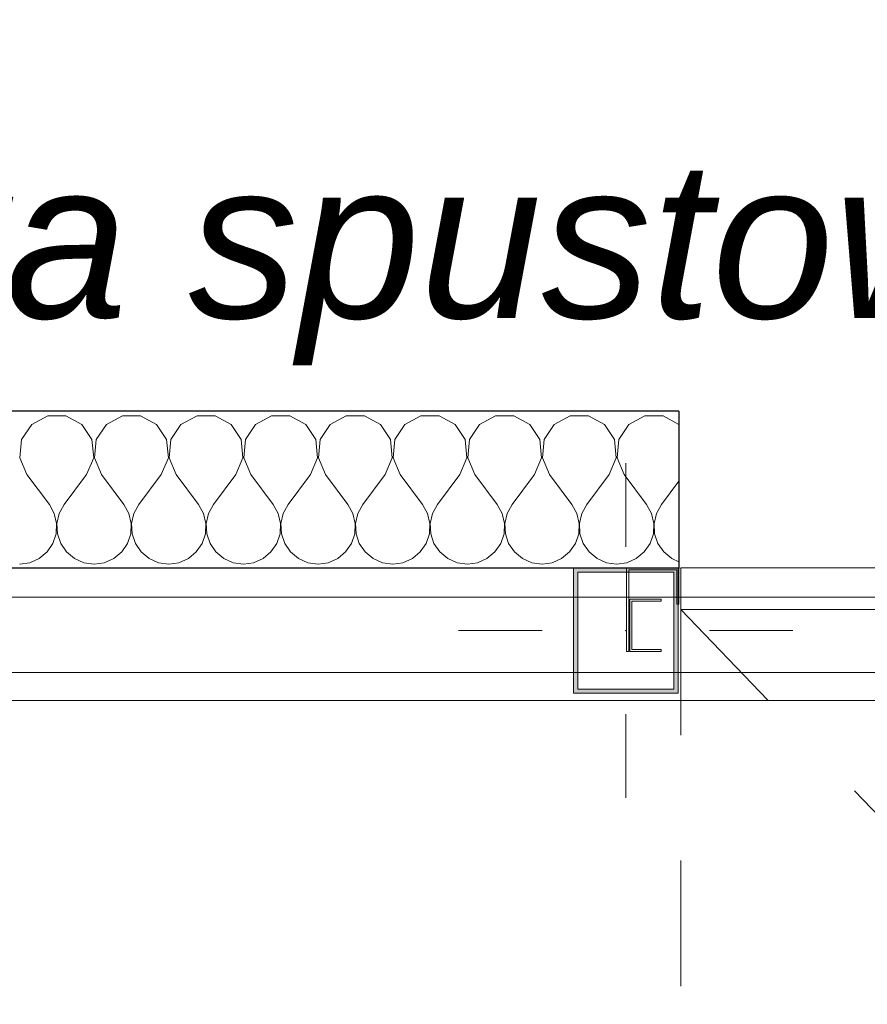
# Model space of a CAD drawing. Header units: millimetres. Extents: x -12989 to 357906, y -50379 to 30884.
# Tile 237 of 256: x 18786 to 19597, y 14433 to 15374. Entities that reach past the tile are written whole.
import ezdxf
from ezdxf.enums import TextEntityAlignment as Align

# ---------------------------------------------------------------- set-up
doc = ezdxf.new("R2010")
doc.units = ezdxf.units.MM
doc.header["$MEASUREMENT"] = 0
doc.linetypes.add('Przerywana', pattern=[240, 120, -120])
doc.linetypes.add('Wipeout_Contour', pattern=[1000, 0, -1000])
for name, color, linetype in [('A__STROPY', 7, 'Continuous'), ('AS_Belki.Import IFC', 7, 'Continuous'), ('Nowe_A__SCIANY', 7, 'Continuous'), ('Nowe_A__STROPY', 7, 'Continuous'), ('Nowe_A_OZN_STREFY', 7, 'Continuous'), ('Nowe_A_WYM_ZEWNETRZNE', 7, 'Continuous'), ('Nowe_Drzwi Archicad', 7, 'Continuous'), ('Nowe_Warstwa IFC.Import IFC', 7, 'Continuous')]:
    doc.layers.add(name, color=color, linetype=linetype)
for name, color, linetype, lineweight in [('A__STROPY_Nr_pióra__89', 7, 'Continuous', 13), ('AS_Belki.Import IFC_Nr_pióra__1', 7, 'Continuous', 13), ('AS_Belki.Import IFC_Nr_pióra__20', 1, 'Continuous', 13), ('Nowe_A__SCIANY_Nr_pióra__27', 7, 'Continuous', 25), ('Nowe_A__STROPY_Nr_pióra__89', 7, 'Continuous', 13), ('Nowe_A_OZN_ODNOSNIKI_Nr_pióra__6', 7, 'Continuous', 13), ('Nowe_A_OZN_ODNOSNIKI_Nr_pióra__85', 7, 'Continuous', 13), ('Nowe_A_WYM_ZEWNETRZNE_Nr_pióra__1', 7, 'Continuous', 13), ('Nowe_A_WYM_ZEWNETRZNE_Nr_pióra__45', 7, 'Continuous', 15), ('Nowe_A_WYM_ZEWNETRZNE_Nr_pióra__85', 7, 'Continuous', 13), ('Nowe_Drzwi Archicad_Nr_pióra__23', 7, 'Continuous', 15), ('Nowe_Drzwi Archicad_Nr_pióra__3', 7, 'Continuous', 13), ('Nowe_Drzwi Archicad_Nr_pióra__6', 7, 'Continuous', 13), ('Nowe_Warstwa IFC.Import IFC_Nr_pióra__1', 7, 'Continuous', 13), ('Nowe_Warstwa IFC.Import IFC_Nr_pióra__4', 7, 'Continuous', 13)]:
    doc.layers.add(name, color=color, linetype=linetype, lineweight=lineweight)
doc.layers.add('Nowe_A__SCIANY_Nr_pióra__174', color=7, linetype='Continuous', lineweight=5, true_color=0x6a6a6a)
doc.styles.add('STYL_AUTOMATYCZNY_2', font='arial.ttf')
doc.styles.add('STYL_AUTOMATYCZNY_3', font='arial.ttf')
doc.styles.add('STYL_AUTOMATYCZNY_5', font='arial.ttf')
doc.dimstyles.new('STYL_AUTOMATYCZNY__1', dxfattribs={"dimtxt": 139.999998, "dimasz": 71.25, "dimexe": 0.18, "dimexo": 0.0625, "dimgap": 0, "dimtad": 1, "dimtih": 1, "dimtoh": 1, "dimdec": 0, "dimlfac": 0.1, "dimzin": 0, "dimdsep": 46, "dimtxsty": 'STYL_AUTOMATYCZNY_3', "dimblk": 'ARROWHEAD_6', "dimblk1": 'ARROWHEAD_6', "dimblk2": 'ARROWHEAD_6', "dimcen": 0.09, "dimse1": 1, "dimse2": 1, "dimclrd": 7, "dimclre": 7, "dimclrt": 7, "dimadec": 0, "dimazin": 0, "dimtfac": 1, "dimtdec": 4, "dimtmove": 0, "dimatfit": 3, "dimfxl": 0, "dimtolj": 1, "dimtzin": 0, "dimarcsym": 0})
doc.dimstyles.new('STYL_AUTOMATYCZNY__2', dxfattribs={"dimtxt": 139.999998, "dimasz": 71.25, "dimexe": 0.18, "dimexo": 0.0625, "dimgap": 0, "dimtad": 1, "dimdec": 0, "dimlfac": 0.1, "dimzin": 0, "dimdsep": 46, "dimtxsty": 'STYL_AUTOMATYCZNY_3', "dimblk": 'ARROWHEAD_6', "dimblk1": 'ARROWHEAD_6', "dimblk2": 'ARROWHEAD_6', "dimcen": 0.09, "dimse1": 1, "dimse2": 1, "dimclrd": 7, "dimclre": 7, "dimclrt": 7, "dimadec": 0, "dimazin": 0, "dimtfac": 1, "dimtdec": 4, "dimtmove": 0, "dimatfit": 3, "dimfxl": 0, "dimtolj": 1, "dimtzin": 0, "dimarcsym": 0})
doc.dimstyles.new('STYL_AUTOMATYCZNY__3', dxfattribs={"dimtxt": 0.18, "dimasz": 91.2, "dimexe": 0.18, "dimexo": 0.0625, "dimgap": 0, "dimtad": 0, "dimtih": 1, "dimtoh": 1, "dimdec": 4, "dimzin": 0, "dimdsep": 46, "dimcen": 0.09, "dimadec": 0, "dimazin": 0, "dimtfac": 1, "dimtdec": 4, "dimtmove": 0, "dimatfit": 3, "dimldrblk": 'ARROWHEAD_5', "dimfxl": 0, "dimtolj": 1, "dimtzin": 0, "dimarcsym": 0})

# ---------------------------------------------------------------- blocks, each defined once
blk = doc.blocks.new('Strop_1_1', base_point=(-12989.28, -15342.71))
at = {"layer": 'Nowe_A__STROPY_Nr_pióra__89', "color": 7, "linetype": 'Continuous', "lineweight": 13, "flags": 128}
blk.add_lwpolyline([(-322.03, 14822.03), (36322.03, 14822.03), (36322.03, 177.97), (-322.03, 177.97)], close=True, dxfattribs=at)
blk = doc.blocks.new('Strop_2_1', base_point=(-220.02, 283.1))
at = {"layer": 'A__STROPY_Nr_pióra__89', "color": 7, "linetype": 'Continuous', "lineweight": 13, "flags": 128}
blk.add_lwpolyline([(-220.02, 283.1), (36170, 283.1), (36170, 14723.1), (-220.02, 14723.1)], close=True, dxfattribs=at)
blk = doc.blocks.new('*X44')
at = {"layer": 'Nowe_A__SCIANY_Nr_pióra__174', "color": 251, "linetype": 'Continuous', "lineweight": 5, "true_color": 0x6a6a6a}
for p, q in [((18812.73, 14995.35), (18797.4, 14987.13)), ((18830.13, 14995.35), (18812.73, 14995.35)), ((18845.46, 14987.13), (18830.13, 14995.35)), ((18884.16, 14995.35), (18868.83, 14987.13)), ((18901.56, 14995.35), (18884.16, 14995.35)), ((18916.89, 14987.13), (18901.56, 14995.35)), ((18955.59, 14995.35), (18940.25, 14987.13)), ((18972.98, 14995.35), (18955.59, 14995.35)), ((18988.32, 14987.13), (18972.98, 14995.35)), ((19027.02, 14995.35), (19011.68, 14987.13)), ((19044.41, 14995.35), (19027.02, 14995.35)), ((19059.75, 14987.13), (19044.41, 14995.35)), ((19098.44, 14995.35), (19083.11, 14987.13)), ((19115.84, 14995.35), (19098.44, 14995.35)), ((19131.17, 14987.13), (19115.84, 14995.35)), ((19169.87, 14995.35), (19154.54, 14987.13)), ((19187.27, 14995.35), (19169.87, 14995.35)), ((19202.6, 14987.13), (19187.27, 14995.35)), ((19241.3, 14995.35), (19225.97, 14987.13)), ((19258.7, 14995.35), (19241.3, 14995.35)), ((19274.03, 14987.13), (19258.7, 14995.35)), ((19312.73, 14995.35), (19297.4, 14987.13)), ((19330.13, 14995.35), (19312.73, 14995.35)), ((19345.46, 14987.13), (19330.13, 14995.35)), ((19384.16, 14995.35), (19368.83, 14987.13)), ((19401.56, 14995.35), (19384.16, 14995.35)), ((19416.67, 14987.25), (19401.56, 14995.35)), ((18797.4, 14987.13), (18787.77, 14972.65)), ((18855.09, 14972.65), (18845.46, 14987.13)), ((18868.83, 14987.13), (18859.19, 14972.65)), ((18926.52, 14972.65), (18916.89, 14987.13)), ((18940.25, 14987.13), (18930.62, 14972.65)), ((18997.95, 14972.65), (18988.32, 14987.13)), ((19011.68, 14987.13), (19002.05, 14972.65)), ((19069.38, 14972.65), (19059.75, 14987.13)), ((19083.11, 14987.13), (19073.48, 14972.65)), ((19140.81, 14972.65), (19131.17, 14987.13)), ((19154.54, 14987.13), (19144.91, 14972.65)), ((19212.23, 14972.65), (19202.6, 14987.13)), ((19225.97, 14987.13), (19216.34, 14972.65)), ((19283.66, 14972.65), (19274.03, 14987.13)), ((19297.4, 14987.13), (19287.77, 14972.65)), ((19355.09, 14972.65), (19345.46, 14987.13)), ((19368.83, 14987.13), (19359.19, 14972.65)), ((18787.77, 14972.65), (18786.12, 14955.33)), ((18856.73, 14955.33), (18855.09, 14972.65)), ((18859.19, 14972.65), (18857.55, 14955.33)), ((18928.16, 14955.33), (18926.52, 14972.65)), ((18930.62, 14972.65), (18928.98, 14955.33)), ((18999.59, 14955.33), (18997.95, 14972.65)), ((19002.05, 14972.65), (19000.41, 14955.33)), ((19071.02, 14955.33), (19069.38, 14972.65)), ((19073.48, 14972.65), (19071.84, 14955.33)), ((19142.45, 14955.33), (19140.81, 14972.65)), ((19144.91, 14972.65), (19143.27, 14955.33)), ((19213.88, 14955.33), (19212.23, 14972.65)), ((19216.34, 14972.65), (19214.69, 14955.33)), ((19285.31, 14955.33), (19283.66, 14972.65)), ((19287.77, 14972.65), (19286.12, 14955.33)), ((19356.73, 14955.33), (19355.09, 14972.65)), ((19359.19, 14972.65), (19357.55, 14955.33)), ((18786.12, 14955.33), (18792.86, 14939.29)), ((18850, 14939.29), (18856.73, 14955.33)), ((18857.55, 14955.33), (18864.29, 14939.29)), ((18921.43, 14939.29), (18928.16, 14955.33)), ((18928.98, 14955.33), (18935.71, 14939.29)), ((18992.86, 14939.29), (18999.59, 14955.33)), ((19000.41, 14955.33), (19007.14, 14939.29)), ((19064.29, 14939.29), (19071.02, 14955.33)), ((19071.84, 14955.33), (19078.57, 14939.29)), ((19135.71, 14939.29), (19142.45, 14955.33)), ((19143.27, 14955.33), (19150, 14939.29)), ((19207.14, 14939.29), (19213.88, 14955.33)), ((19214.69, 14955.33), (19221.43, 14939.29)), ((19278.57, 14939.29), (19285.31, 14955.33)), ((19286.12, 14955.33), (19292.86, 14939.29)), ((19350, 14939.29), (19356.73, 14955.33)), ((19357.55, 14955.33), (19364.29, 14939.29)), ((18792.86, 14939.29), (18814.29, 14910.71)), ((18850, 14939.29), (18828.57, 14910.71)), ((18864.29, 14939.29), (18885.71, 14910.71)), ((18921.43, 14939.29), (18900, 14910.71)), ((18935.71, 14939.29), (18957.14, 14910.71)), ((18992.86, 14939.29), (18971.43, 14910.71)), ((19007.14, 14939.29), (19028.57, 14910.71)), ((19064.29, 14939.29), (19042.86, 14910.71)), ((19078.57, 14939.29), (19100, 14910.71)), ((19135.71, 14939.29), (19114.29, 14910.71)), ((19150, 14939.29), (19171.43, 14910.71)), ((19207.14, 14939.29), (19185.71, 14910.71)), ((19221.43, 14939.29), (19242.86, 14910.71)), ((19278.57, 14939.29), (19257.14, 14910.71)), ((19292.86, 14939.29), (19314.29, 14910.71)), ((19350, 14939.29), (19328.57, 14910.71)), ((19364.29, 14939.29), (19385.71, 14910.71)), ((19416.67, 14932.94), (19400, 14910.71)), ((18819.05, 14902.09), (18814.29, 14910.71)), ((18828.57, 14910.71), (18823.8, 14902.09)), ((18890.48, 14902.09), (18885.71, 14910.71)), ((18900, 14910.71), (18895.23, 14902.09)), ((18961.91, 14902.09), (18957.14, 14910.71)), ((18971.43, 14910.71), (18966.66, 14902.09)), ((19033.34, 14902.09), (19028.57, 14910.71)), ((19042.86, 14910.71), (19038.09, 14902.09)), ((19104.77, 14902.09), (19100, 14910.71)), ((19114.29, 14910.71), (19109.52, 14902.09)), ((19176.2, 14902.09), (19171.43, 14910.71)), ((19185.71, 14910.71), (19180.95, 14902.09)), ((19247.63, 14902.09), (19242.86, 14910.71)), ((19257.14, 14910.71), (19252.37, 14902.09)), ((19319.05, 14902.09), (19314.29, 14910.71)), ((19328.57, 14910.71), (19323.8, 14902.09)), ((19390.48, 14902.09), (19385.71, 14910.71)), ((19400, 14910.71), (19395.23, 14902.09)), ((18821.28, 14892.49), (18819.05, 14902.09)), ((18823.8, 14902.09), (18821.57, 14892.49)), ((18892.71, 14892.49), (18890.48, 14902.09)), ((18895.23, 14902.09), (18893, 14892.49)), ((18964.14, 14892.49), (18961.91, 14902.09)), ((18966.66, 14902.09), (18964.43, 14892.49)), ((19035.57, 14892.49), (19033.34, 14902.09)), ((19038.09, 14902.09), (19035.86, 14892.49)), ((19107, 14892.49), (19104.77, 14902.09)), ((19109.52, 14902.09), (19107.29, 14892.49)), ((19178.43, 14892.49), (19176.2, 14902.09)), ((19180.95, 14902.09), (19178.72, 14892.49)), ((19249.86, 14892.49), (19247.63, 14902.09)), ((19252.37, 14902.09), (19250.14, 14892.49)), ((19321.28, 14892.49), (19319.05, 14902.09)), ((19323.8, 14902.09), (19321.57, 14892.49)), ((19392.71, 14892.49), (19390.48, 14902.09)), ((19395.23, 14902.09), (19393, 14892.49)), ((18820.81, 14882.65), (18821.28, 14892.49)), ((18821.57, 14892.49), (18822.05, 14882.65)), ((18892.24, 14882.65), (18892.71, 14892.49)), ((18893, 14892.49), (18893.48, 14882.65)), ((18963.66, 14882.65), (18964.14, 14892.49)), ((18964.43, 14892.49), (18964.91, 14882.65)), ((19035.09, 14882.65), (19035.57, 14892.49)), ((19035.86, 14892.49), (19036.34, 14882.65)), ((19106.52, 14882.65), (19107, 14892.49)), ((19107.29, 14892.49), (19107.76, 14882.65)), ((19177.95, 14882.65), (19178.43, 14892.49)), ((19178.72, 14892.49), (19179.19, 14882.65)), ((19249.38, 14882.65), (19249.86, 14892.49)), ((19250.14, 14892.49), (19250.62, 14882.65)), ((19320.81, 14882.65), (19321.28, 14892.49)), ((19321.57, 14892.49), (19322.05, 14882.65)), ((19392.24, 14882.65), (19392.71, 14892.49)), ((19393, 14892.49), (19393.48, 14882.65)), ((18817.66, 14873.31), (18820.81, 14882.65)), ((18822.05, 14882.65), (18825.2, 14873.31)), ((18889.09, 14873.31), (18892.24, 14882.65)), ((18893.48, 14882.65), (18896.63, 14873.31)), ((18960.52, 14873.31), (18963.66, 14882.65)), ((18964.91, 14882.65), (18968.06, 14873.31)), ((19031.94, 14873.31), (19035.09, 14882.65)), ((19036.34, 14882.65), (19039.48, 14873.31)), ((19103.37, 14873.31), (19106.52, 14882.65)), ((19107.76, 14882.65), (19110.91, 14873.31)), ((19174.8, 14873.31), (19177.95, 14882.65)), ((19179.19, 14882.65), (19182.34, 14873.31)), ((19246.23, 14873.31), (19249.38, 14882.65)), ((19250.62, 14882.65), (19253.77, 14873.31)), ((19317.66, 14873.31), (19320.81, 14882.65)), ((19322.05, 14882.65), (19325.2, 14873.31)), ((19389.09, 14873.31), (19392.24, 14882.65)), ((19393.48, 14882.65), (19396.63, 14873.31)), ((18812.08, 14865.19), (18817.66, 14873.31)), ((18825.2, 14873.31), (18830.78, 14865.19)), ((18883.51, 14865.19), (18889.09, 14873.31)), ((18896.63, 14873.31), (18902.21, 14865.19)), ((18954.93, 14865.19), (18960.52, 14873.31)), ((18968.06, 14873.31), (18973.64, 14865.19)), ((19026.36, 14865.19), (19031.94, 14873.31)), ((19039.48, 14873.31), (19045.07, 14865.19)), ((19097.79, 14865.19), (19103.37, 14873.31)), ((19110.91, 14873.31), (19116.49, 14865.19)), ((19169.22, 14865.19), (19174.8, 14873.31)), ((19182.34, 14873.31), (19187.92, 14865.19)), ((19240.65, 14865.19), (19246.23, 14873.31)), ((19253.77, 14873.31), (19259.35, 14865.19)), ((19312.08, 14865.19), (19317.66, 14873.31)), ((19325.2, 14873.31), (19330.78, 14865.19)), ((19383.51, 14865.19), (19389.09, 14873.31)), ((19396.63, 14873.31), (19402.21, 14865.19)), ((18804.49, 14858.91), (18812.08, 14865.19)), ((18830.78, 14865.19), (18838.37, 14858.91)), ((18875.92, 14858.91), (18883.51, 14865.19)), ((18902.21, 14865.19), (18909.8, 14858.91)), ((18947.35, 14858.91), (18954.93, 14865.19)), ((18973.64, 14865.19), (18981.22, 14858.91)), ((19018.78, 14858.91), (19026.36, 14865.19)), ((19045.07, 14865.19), (19052.65, 14858.91)), ((19090.2, 14858.91), (19097.79, 14865.19)), ((19116.49, 14865.19), (19124.08, 14858.91)), ((19161.63, 14858.91), (19169.22, 14865.19)), ((19187.92, 14865.19), (19195.51, 14858.91)), ((19233.06, 14858.91), (19240.65, 14865.19)), ((19259.35, 14865.19), (19266.94, 14858.91)), ((19304.49, 14858.91), (19312.08, 14865.19)), ((19330.78, 14865.19), (19338.37, 14858.91)), ((19375.92, 14858.91), (19383.51, 14865.19)), ((19402.21, 14865.19), (19409.8, 14858.91)), ((18785.71, 14853.57), (18795.47, 14854.93)), ((18795.47, 14854.93), (18804.49, 14858.91)), ((18838.37, 14858.91), (18847.38, 14854.93)), ((18847.38, 14854.93), (18857.14, 14853.57)), ((18857.14, 14853.57), (18866.9, 14854.93)), ((18866.9, 14854.93), (18875.92, 14858.91)), ((18909.8, 14858.91), (18918.81, 14854.93)), ((18918.81, 14854.93), (18928.57, 14853.57)), ((18928.57, 14853.57), (18938.33, 14854.93)), ((18938.33, 14854.93), (18947.35, 14858.91)), ((18981.22, 14858.91), (18990.24, 14854.93)), ((18990.24, 14854.93), (19000, 14853.57)), ((19000, 14853.57), (19009.76, 14854.93)), ((19009.76, 14854.93), (19018.78, 14858.91)), ((19052.65, 14858.91), (19061.67, 14854.93)), ((19061.67, 14854.93), (19071.43, 14853.57)), ((19071.43, 14853.57), (19081.19, 14854.93)), ((19081.19, 14854.93), (19090.2, 14858.91)), ((19124.08, 14858.91), (19133.1, 14854.93)), ((19133.1, 14854.93), (19142.86, 14853.57)), ((19142.86, 14853.57), (19152.62, 14854.93)), ((19152.62, 14854.93), (19161.63, 14858.91)), ((19195.51, 14858.91), (19204.53, 14854.93)), ((19204.53, 14854.93), (19214.29, 14853.57)), ((19214.29, 14853.57), (19224.05, 14854.93)), ((19224.05, 14854.93), (19233.06, 14858.91)), ((19266.94, 14858.91), (19275.95, 14854.93)), ((19275.95, 14854.93), (19285.71, 14853.57)), ((19285.71, 14853.57), (19295.47, 14854.93)), ((19295.47, 14854.93), (19304.49, 14858.91)), ((19338.37, 14858.91), (19347.38, 14854.93)), ((19347.38, 14854.93), (19357.14, 14853.57)), ((19357.14, 14853.57), (19366.9, 14854.93)), ((19366.9, 14854.93), (19375.92, 14858.91)), ((19409.8, 14858.91), (19416.67, 14855.88))]:
    blk.add_line(p, q, dxfattribs=at)
blk = doc.blocks.new('MakroPro 100[7]_1')
at = {"layer": 'Nowe_Drzwi Archicad_Nr_pióra__23', "color": 7, "linetype": 'Continuous', "lineweight": 15}
for p, q in [((19416.67, 14850), (19366.67, 14850)), ((19366.67, 14850), (19366.67, 14770)), ((19368.67, 14770), (19368.67, 14848)), ((19368.67, 14848), (19414.67, 14848)), ((19414.67, 14848), (19414.67, 14815.3)), ((19416.67, 14815.3), (19416.67, 14850)), ((19369.67, 14820), (19369.67, 14770)), ((19399.67, 14820), (19369.67, 14820)), ((19371.67, 14772), (19371.67, 14818)), ((19371.67, 14818), (19399.67, 14818)), ((19399.67, 14818), (19399.67, 14820)), ((19414.67, 14815.3), (19416.67, 14815.3)), ((19366.67, 14770), (19368.67, 14770)), ((19369.67, 14770), (19399.67, 14770)), ((19399.67, 14772), (19371.67, 14772)), ((19399.67, 14770), (19399.67, 14772))]:
    blk.add_line(p, q, dxfattribs=at)
at = {"layer": 'Nowe_Drzwi Archicad_Nr_pióra__3', "color": 7, "linetype": 'Przerywana', "lineweight": 13}
for p, q in [((22664.67, 14810), (19418.67, 14810)), ((19418.67, 14810), (19418.67, 11423.37)), ((19418.67, 14810), (22664.67, 11423.37))]:
    blk.add_line(p, q, dxfattribs=at)
at = {"layer": 'Nowe_Drzwi Archicad_Nr_pióra__6', "color": 7, "linetype": 'Continuous', "lineweight": 13}
for p, q in [((19418.67, 14810), (19418.67, 14850)), ((19418.67, 14850), (22664.67, 14850)), ((22664.67, 14810), (19418.67, 14810))]:
    blk.add_line(p, q, dxfattribs=at)
blk = doc.blocks.new('Ściana_3_1', base_point=(36350, 14850))
at = {"color": 254, "linetype": 'Wipeout_Contour', "lineweight": 0, "ltscale": 93471.808447}
blk.add_wipeout([(16495.98, 14850), (19416.67, 14850), (19416.67, 15000), (16495.98, 15000)], dxfattribs=at).dxf.layer = 'Nowe_A__SCIANY'
at = {"layer": 'Nowe_A__SCIANY', "color": 7, "lineweight": 25}
blk.add_blockref('*X44', (0, 0), dxfattribs=at)
at = {"color": 254, "linetype": 'Wipeout_Contour', "lineweight": 0, "ltscale": 103258.625369}
blk.add_wipeout([(22666.67, 15000), (19416.67, 15000), (19416.67, 14850), (22666.67, 14850)], dxfattribs=at).dxf.layer = 'Nowe_A__SCIANY'
at = {"layer": 'Nowe_A__SCIANY_Nr_pióra__27', "color": 7, "linetype": 'Continuous', "lineweight": 25}
blk.add_line((19416.67, 15000), (19416.67, 14850), dxfattribs=at)
at = {"layer": 'Nowe_A__SCIANY_Nr_pióra__27', "color": 7, "linetype": 'Continuous', "lineweight": 25, "flags": 128}
for points in [[(19416.67, 15000), (16495.98, 15000)], [(16495.98, 14850), (19416.67, 14850)]]:
    blk.add_lwpolyline(points, dxfattribs=at)
at = {"layer": 'Nowe_Drzwi Archicad', "color": 7, "linetype": 'Continuous', "lineweight": 13}
blk.add_blockref('MakroPro 100[7]_1', (0, 0), dxfattribs=at)
blk = doc.blocks.new('Słup_18_1', base_point=(19365.84, 14790))
at = {"layer": 'AS_Belki.Import IFC', "linetype": 'Continuous', "lineweight": 0, "true_color": 0x000000}
h = blk.add_hatch(color=18, dxfattribs=at)
h.paths.add_polyline_path([(19315.84, 14730), (19415.84, 14730), (19415.84, 14850), (19315.84, 14850)])
h.paths.add_polyline_path([(19411.84, 14734), (19319.84, 14734), (19319.84, 14846), (19411.84, 14846)], flags=0)
at = {"layer": 'AS_Belki.Import IFC_Nr_pióra__1', "color": 7, "linetype": 'Continuous', "lineweight": 13, "flags": 128}
blk.add_lwpolyline([(19315.84, 14850), (19315.84, 14730), (19415.84, 14730), (19415.84, 14850)], dxfattribs=at)
blk.add_lwpolyline([(19411.84, 14734), (19319.84, 14734), (19319.84, 14846), (19411.84, 14846)], close=True, dxfattribs=at)
at = {"layer": 'AS_Belki.Import IFC_Nr_pióra__20', "color": 1, "linetype": 'Continuous', "lineweight": 13}
for p, q in [((19365.84, 14870), (19365.84, 14950)), ((19285.84, 14790), (19205.84, 14790)), ((19445.84, 14790), (19525.84, 14790)), ((19365.84, 14710), (19365.84, 14630))]:
    blk.add_line(p, q, dxfattribs=at)
blk.add_point((19365.84, 14790), dxfattribs=at)
blk = doc.blocks.new('Standardowy znacznik osi[96]_1', base_point=(-2344.56, 14750))
at = {"layer": 'Nowe_Warstwa IFC.Import IFC_Nr_pióra__4', "color": 7, "linetype": 'Continuous', "lineweight": 13}
blk.add_line((-2344.56, 14750), (39576.75, 14750), dxfattribs=at)
at = {"layer": 'Nowe_Warstwa IFC.Import IFC_Nr_pióra__1', "color": 7, "lineweight": 13, "style": 'STYL_AUTOMATYCZNY_2'}
for tag, p in [('AC_MarkerText_1_0', (-2594.56, 14837.5)), ('AC_MarkerText_1_1', (39826.75, 14837.5))]:
    blk.add_attdef(tag, text='', height=175, dxfattribs=at).set_placement(p, align=Align.TOP_CENTER)
blk = doc.blocks.new('*D264')
at = {"layer": 'Nowe_A_WYM_ZEWNETRZNE_Nr_pióra__45', "color": 7, "linetype": 'Continuous', "lineweight": 15}
for p, q in [((5753.24, 15842.65), (5678.24, 15767.65)), ((36387.5, 15842.65), (36312.5, 15767.65))]:
    blk.add_line(p, q, dxfattribs=at)
at = {"layer": 'Nowe_A_WYM_ZEWNETRZNE_Nr_pióra__85', "color": 7, "linetype": 'Continuous', "lineweight": 13}
for p, q in [((5715.74, 15734.83), (5715.74, 15875.46)), ((36350, 15734.83), (36350, 15875.46)), ((5715.74, 15805.15), (36350, 15805.15))]:
    blk.add_line(p, q, dxfattribs=at)
at = {"layer": 'Nowe_A_WYM_ZEWNETRZNE_Nr_pióra__1', "color": 7, "lineweight": 13, "char_height": 140, "attachment_point": 7, "style": 'STYL_AUTOMATYCZNY_3'}
for s, insert in [('\\A1;{\\pql;\\fArial|b0|i0|c238|p0;\\W1.000000;3\xa0063}', (20685.85, 15833.15)), ('\\A1;{\\pql;\\fArial|b0|i0|c238|p0;\\W1.000000;15}', (36098.94, 15833.15))]:
    blk.add_mtext(s, dxfattribs=dict(at, insert=insert))
blk = doc.blocks.new('ARROWHEAD_6')
at = {"color": 0, "linetype": 'Continuous', "lineweight": 0}
for p, q in [((-0.5, -0.5), (0.5, 0.5)), ((0, 0), (-1, 0))]:
    blk.add_line(p, q, dxfattribs=at)
blk = doc.blocks.new('*D288')
at = {"layer": 'Nowe_A_WYM_ZEWNETRZNE_Nr_pióra__45', "color": 7, "linetype": 'Continuous', "lineweight": 15}
for p, q in [((16533.48, 16092.65), (16458.48, 16017.65)), ((19454.17, 16092.65), (19379.17, 16017.65))]:
    blk.add_line(p, q, dxfattribs=at)
at = {"layer": 'Nowe_A_WYM_ZEWNETRZNE_Nr_pióra__85', "color": 7, "linetype": 'Continuous', "lineweight": 13}
for p, q in [((16495.98, 15984.83), (16495.98, 16125.46)), ((19416.67, 15984.83), (19416.67, 16125.46)), ((16495.98, 16055.15), (19416.67, 16055.15))]:
    blk.add_line(p, q, dxfattribs=at)
at = {"layer": 'Nowe_A_WYM_ZEWNETRZNE_Nr_pióra__1', "color": 7, "lineweight": 13, "insert": (17796.15, 16083.15), "char_height": 140, "attachment_point": 7, "style": 'STYL_AUTOMATYCZNY_3'}
blk.add_mtext('\\A1;{\\pql;\\fArial|b0|i0|c238|p0;\\W1.000000;292}', dxfattribs=at)
blk = doc.blocks.new('*D289')
at = {"layer": 'Nowe_A_WYM_ZEWNETRZNE_Nr_pióra__45', "color": 7, "linetype": 'Continuous', "lineweight": 15}
for p, q in [((19454.17, 16092.65), (19379.17, 16017.65)), ((22704.17, 16092.65), (22629.17, 16017.65))]:
    blk.add_line(p, q, dxfattribs=at)
at = {"layer": 'Nowe_A_WYM_ZEWNETRZNE_Nr_pióra__85', "color": 7, "linetype": 'Continuous', "lineweight": 13}
for p, q in [((19416.67, 15984.83), (19416.67, 16125.46)), ((22666.67, 15984.83), (22666.67, 16125.46)), ((19416.67, 16055.15), (22666.67, 16055.15))]:
    blk.add_line(p, q, dxfattribs=at)
at = {"layer": 'Nowe_A_WYM_ZEWNETRZNE_Nr_pióra__1', "color": 7, "lineweight": 13, "insert": (20881.49, 16083.15), "char_height": 140, "attachment_point": 7, "style": 'STYL_AUTOMATYCZNY_3'}
blk.add_mtext('\\A1;{\\pql;\\fArial|b0|i0|c238|p0;\\W1.000000;325}', dxfattribs=at)
blk = doc.blocks.new('*D301')
at = {"layer": 'Nowe_A_WYM_ZEWNETRZNE_Nr_pióra__45', "color": 7, "linetype": 'Continuous', "lineweight": 15}
for p, q in [((-462.5, 16592.65), (-537.5, 16517.65)), ((36462.5, 16517.65), (36537.5, 16592.65))]:
    blk.add_line(p, q, dxfattribs=at)
at = {"layer": 'Nowe_A_WYM_ZEWNETRZNE_Nr_pióra__85', "color": 7, "linetype": 'Continuous', "lineweight": 13}
for p, q in [((-500, 16484.83), (-500, 16625.46)), ((36500, 16484.83), (36500, 16625.46)), ((-556.25, 16555.15), (-500, 16555.15)), ((-500, 16555.15), (36500, 16555.15)), ((36500, 16555.15), (36556.25, 16555.15))]:
    blk.add_line(p, q, dxfattribs=at)
at = {"layer": 'Nowe_A_WYM_ZEWNETRZNE_Nr_pióra__1', "color": 7, "lineweight": 13, "insert": (17759.77, 16583.15), "char_height": 140, "attachment_point": 7, "style": 'STYL_AUTOMATYCZNY_3'}
blk.add_mtext('\\A1;{\\pql;\\fArial|b0|i0|c238|p0;\\W1.000000;3\xa0700}', dxfattribs=at)
blk = doc.blocks.new('*D308')
at = {"layer": 'Nowe_A_WYM_ZEWNETRZNE_Nr_pióra__45', "color": 7, "linetype": 'Continuous', "lineweight": 15}
for p, q in [((37171.6, 187.5), (37246.6, 112.5)), ((37171.6, 37.5), (37246.6, -37.5))]:
    blk.add_line(p, q, dxfattribs=at)
at = {"layer": 'Nowe_A_WYM_ZEWNETRZNE_Nr_pióra__85', "color": 7, "linetype": 'Continuous', "lineweight": 13}
for p, q in [((37209.1, 150), (37209.1, 14850)), ((37279.42, 150), (37138.79, 150)), ((37209.1, 0), (37209.1, 150)), ((37279.42, 0), (37138.79, 0)), ((37209.1, -56.25), (37209.1, 0))]:
    blk.add_line(p, q, dxfattribs=at)
at = {"layer": 'Nowe_A_WYM_ZEWNETRZNE_Nr_pióra__1', "color": 7, "lineweight": 13, "insert": (37181.1, -251.06), "char_height": 140, "attachment_point": 7, "rotation": 90, "style": 'STYL_AUTOMATYCZNY_3'}
blk.add_mtext('\\A1;{\\pql;\\fArial|b0|i0|c238|p0;\\W1.000000;15}', dxfattribs=at)
blk = doc.blocks.new('*D310')
at = {"layer": 'Nowe_A_WYM_ZEWNETRZNE_Nr_pióra__45', "color": 7, "linetype": 'Continuous', "lineweight": 15}
for p, q in [((37171.6, 14887.5), (37246.6, 14812.5)), ((37171.6, 187.5), (37246.6, 112.5))]:
    blk.add_line(p, q, dxfattribs=at)
at = {"layer": 'Nowe_A_WYM_ZEWNETRZNE_Nr_pióra__85', "color": 7, "linetype": 'Continuous', "lineweight": 13}
for p, q in [((37209.1, 150), (37209.1, 14850)), ((37279.42, 150), (37138.79, 150)), ((37209.1, 0), (37209.1, 150))]:
    blk.add_line(p, q, dxfattribs=at)
at = {"layer": 'Nowe_A_WYM_ZEWNETRZNE_Nr_pióra__1', "color": 7, "lineweight": 13, "char_height": 140, "attachment_point": 7, "rotation": 90, "style": 'STYL_AUTOMATYCZNY_3'}
for s, insert in [('\\A1;{\\pql;\\fArial|b0|i0|c238|p0;\\W1.000000;15}', (37181.1, 14598.94)), ('\\A1;{\\pql;\\fArial|b0|i0|c238|p0;\\W1.000000;1\xa0470}', (37181.1, 7152.98))]:
    blk.add_mtext(s, dxfattribs=dict(at, insert=insert))
blk = doc.blocks.new('*D311')
at = {"layer": 'Nowe_A_WYM_ZEWNETRZNE_Nr_pióra__45', "color": 7, "linetype": 'Continuous', "lineweight": 15}
blk.add_line((37171.6, 14887.5), (37246.6, 14812.5), dxfattribs=at)
at = {"layer": 'Nowe_A_WYM_ZEWNETRZNE_Nr_pióra__85', "color": 7, "linetype": 'Continuous', "lineweight": 13}
blk.add_line((37209.1, 150), (37209.1, 14850), dxfattribs=at)
blk = doc.blocks.new('*D312')
at = {"layer": 'Nowe_A_WYM_ZEWNETRZNE_Nr_pióra__45', "color": 7, "linetype": 'Continuous', "lineweight": 15}
for p, q in [((37246.6, 14962.5), (37171.6, 15037.5)), ((37171.6, 14887.5), (37246.6, 14812.5))]:
    blk.add_line(p, q, dxfattribs=at)
at = {"layer": 'Nowe_A_WYM_ZEWNETRZNE_Nr_pióra__85', "color": 7, "linetype": 'Continuous', "lineweight": 13}
for p, q in [((37209.1, 15000), (37209.1, 15056.25)), ((37279.42, 15000), (37138.79, 15000)), ((37209.1, 14850), (37209.1, 15000)), ((37279.42, 14850), (37138.79, 14850)), ((37209.1, 150), (37209.1, 14850))]:
    blk.add_line(p, q, dxfattribs=at)
blk = doc.blocks.new('ARROWHEAD_5')
at = {"linetype": 'Continuous', "lineweight": 0}
blk.add_hatch(color=0, dxfattribs=at).paths.add_polyline_path([(-1, 0.2679), (0, 0), (-1, -0.2679)])
at = {"color": 0, "linetype": 'Continuous', "lineweight": 0}
blk.add_line((0, 0), (-1, 0), dxfattribs=at)

msp = doc.modelspace()

# ---------------------------------------------------------------- linework, layer by layer
at = {"layer": 'Nowe_A_OZN_STREFY', "color": 7, "linetype": 'Continuous', "lineweight": 0, "true_color": 0xffffff, "flags": 128}
msp.add_lwpolyline([(22665.84, 14850), (19415.84, 14850), (19415.84, 14730), (19315.84, 14730), (19315.84, 14850), (16596.34, 14850), (16596.34, 14730), (16496.34, 14730), (16496.34, 14850), (15486.34, 14850), (15486.34, 14730), (15386.34, 14730), (15386.34, 14850), (5715.74, 14850)], dxfattribs=at)

# ---------------------------------------------------------------- block references
at = {"layer": 'A__STROPY', "color": 7, "linetype": 'Continuous', "lineweight": 13}
msp.add_blockref('Strop_2_1', (-220.02, 283.1), dxfattribs=at)
at = {"layer": 'Nowe_A__STROPY', "color": 7, "linetype": 'Continuous', "lineweight": 13}
msp.add_blockref('Strop_1_1', (-12989.28, -15342.71), dxfattribs=at)

# ---------------------------------------------------------------- next in the draw order: block references
at = {"layer": 'Nowe_A__SCIANY', "color": 7, "lineweight": 25}
msp.add_blockref('Ściana_3_1', (36350, 14850), dxfattribs=at)

# ---------------------------------------------------------------- next in the draw order: block references
at = {"layer": 'AS_Belki.Import IFC', "color": 7, "lineweight": 25}
msp.add_blockref('Słup_18_1', (19365.84, 14790), dxfattribs=at)
at = {"layer": 'Nowe_Warstwa IFC.Import IFC', "color": 7, "linetype": 'Continuous', "lineweight": 13}
msp.add_blockref('Standardowy znacznik osi[96]_1', (-2344.56, 14750), dxfattribs=at)

# ---------------------------------------------------------------- next in the draw order: texts
at = {"layer": 'Nowe_A_OZN_ODNOSNIKI_Nr_pióra__6', "color": 7, "linetype": 'Continuous', "lineweight": 13, "insert": (18516.68, 15238.89), "char_height": 150, "attachment_point": 1, "style": 'STYL_AUTOMATYCZNY_5'}
msp.add_mtext('\\A1;{\\pql;\\fArial|b0|i1|c238|p0;\\W1.000000;rura spustowa\\fArial|b0|i1|c238|p0;\\W1.000000; 100}', dxfattribs=at)

# ---------------------------------------------------------------- next in the draw order: dimensions: what is measured, and where the dimension line sits
at = {"layer": 'Nowe_A_WYM_ZEWNETRZNE', "color": 7, "linetype": 'Continuous', "lineweight": 13}
for base, p1, p2, picture, middle in [((36500, 16555.15), (-500, 15000), (36500, 15000), '*D301', (17999.92, 16653.15)), ((19416.67, 16055.15), (16495.98, 14850), (19416.67, 15000), '*D288', (17955.97, 16153.15)), ((22666.67, 16055.15), (19416.67, 15000), (22666.67, 15000), '*D289', (21041.31, 16153.15)), ((36350, 15805.15), (5715.74, 7500), (36350, 14850), '*D264', (20926.01, 15903.15))]:
    dim = msp.add_linear_dim(base=base, p1=p1, p2=p2, dimstyle='STYL_AUTOMATYCZNY__1', dxfattribs=at)
    dim.commit()
    dim.dimension.update_dxf_attribs({"geometry": picture, "text_midpoint": middle, "dimtype": 160})
for base, p1, p2, picture, middle in [((37209.1, 15000), (18000, 14850), (18000, 15000), '*D312', (37111.1, 14705.48)), ((37209.1, 14850), (18000, 150), (36350, 14850), '*D310', (37111.1, 7393.14)), ((37209.10436141, 14850), (36350, 14850), (18000, 14850), '*D311', (37111.10436248, 14849.88141735)), ((37209.1, 150), (18000, 0), (36350, 150), '*D308', (37111.1, -144.52))]:
    dim = msp.add_linear_dim(base=base, p1=p1, p2=p2, angle=90, dimstyle='STYL_AUTOMATYCZNY__2', dxfattribs=at)
    dim.commit()
    dim.dimension.update_dxf_attribs({"geometry": picture, "text_midpoint": middle, "dimtype": 160, "text_rotation": 90})

# ---------------------------------------------------------------- next in the draw order: leaders
at = {"layer": 'Nowe_A_OZN_ODNOSNIKI_Nr_pióra__85', "color": 7, "linetype": 'Continuous', "lineweight": 13, "annotation_type": 0, "has_hookline": 1, "hookline_direction": 0, "text_width": 1717.2}
msp.add_leader([(18256.66, 15098), (18412.33, 15238.89), (18389.48, 15273.18), (18480.68, 15273.18)], dimstyle='STYL_AUTOMATYCZNY__3', dxfattribs=at)

doc.saveas('drawing.dxf')
